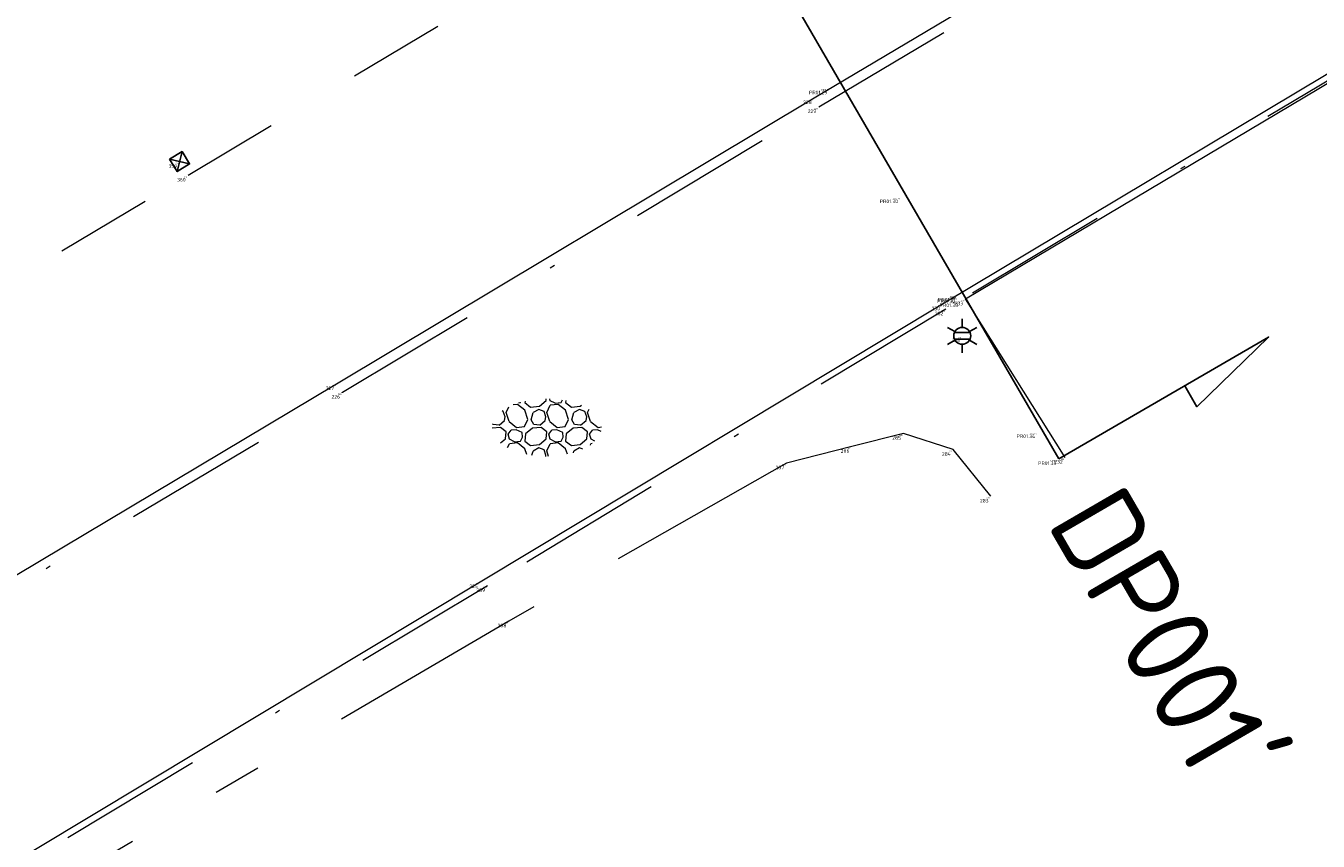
# Model space of a CAD drawing. Header units: metres. Extents: x 127882 to 128093, y 464596 to 464731.
# Tile 8 of 31: x 127927 to 127954, y 464622 to 464639. Entities that reach past the tile are written whole.
import ezdxf
from ezdxf.enums import TextEntityAlignment as Align

# ---------------------------------------------------------------- set-up
doc = ezdxf.new("R2010")
doc.units = ezdxf.units.M
for name, pattern in [('XX-DASHDOT', [10, 3, -2, 0, -2, 3]), ('XX-HART', [13, 4, -2, 1, -2, 4]), ('XX-HIDDEN', [4, 2, -2])]:
    doc.linetypes.add(name, pattern=pattern)
for name, color, linetype in [('B-ME-AL-SITUATIEMETING-S @ 1', 7, 'Continuous'), ('B-WE-AL-PROFIELLOCATIE-S', 7, 'Continuous'), ('B-WE-AL-PROFIELLOCATIE-S @ 1', 7, 'Continuous'), ('B-WE-AL-SITUATIEMETING-S @ 1', 7, 'Continuous'), ('X-XX-AL-MEETPUNT_DATA_PUNTNUMMER-T18', 7, 'Continuous')]:
    doc.layers.add(name, color=color, linetype=linetype)
for name, color, linetype, lineweight in [('B-WE-GW-TALUD_KRUIN-G', 90, 'XX-HART', 18), ('B-WE-IE-MEUBILAIR_WEGMEUBILAIR_LICHTMAST-S @ 1', 7, 'Continuous', 25), ('B-WE-IE-TERREINAFSCHEIDING_KUNSTMATIG_HEKWERK-G', 20, 'IE-TERREINAFSCHEIDING-KUNSTMATIG', 18), ('B-WE-RI-HWA_KOLK-S @ 1', 150, 'Continuous', 25), ('B-WE-VH-KANTOPSLUITING_ACHTERKANTBAND-G', 40, 'XX-DASHDOT', 18), ('B-WE-VH-KANTVERHARDING-G', 40, 'Continuous', 18), ('B-WE-VH-MATERIAALGRENS-G', 7, 'XX-HIDDEN', 18), ('B-WE-VH-VERHARDING_HALFVERHARDING-S @ 1', 252, 'Continuous', 25)]:
    doc.layers.add(name, color=color, linetype=linetype, lineweight=lineweight)
doc.styles.add('NLCS-ISO-ANNOTATIVE-T18', font='NLCS-ISO.ttf', dxfattribs={"height": 1.8})
doc.styles.add('NLCS-ISO-M1000-T18', font='NLCS-ISO.ttf', dxfattribs={"height": 1.8})
doc.linetypes.add('IE-TERREINAFSCHEIDING-KUNSTMATIG', pattern='A,4,[82,NLCS.SHX,S=0.75,R=90,X=0,Y=0],4,-2', length=10)

# ---------------------------------------------------------------- blocks, each defined once
blk = doc.blocks.new('SAL-MEETPUNT_MARKER-SO')
at = {"layer": 'X-XX-AL-MEETPUNT_DATA_PUNTNUMMER-T18', "style": 'NLCS-ISO-ANNOTATIVE-T18'}
blk.add_attdef('PUNTID', text='', height=1.5, dxfattribs=at).set_placement((-1, -2.59), align=Align.RIGHT)
blk = doc.blocks.new('B-SIE-WEG_LICHTMAST-SO')
at = {"color": 0, "linetype": 'ByBlock', "lineweight": -2}
for points in [[(0, 0.87), (0, 1.75)], [(-0.76, 0.44), (-1.52, 0.87)], [(-0.8, 0.35), (0.8, 0.35)], [(0.76, 0.44), (1.52, 0.87)], [(-0.76, -0.44), (-1.52, -0.88)], [(-0.8, -0.35), (0.8, -0.35)], [(0, -0.88), (0, -1.75)], [(0.76, -0.44), (1.52, -0.88)]]:
    blk.add_lwpolyline(points, dxfattribs=at)
blk.add_circle((0, 0), 0.875, dxfattribs=at)
at = {"color": 0, "linetype": 'ByBlock', "lineweight": -2, "style": 'NLCS-ISO-ANNOTATIVE-T18'}
blk.add_attdef('SYMBOOL', (2.5, -2.5), '', height=1.8, dxfattribs=at)
blk = doc.blocks.new('B-SRI-KOLK_STRAAT-SO')
at = {"color": 0, "flags": 128}
blk.add_lwpolyline([(-0.75, -0.75), (0.75, -0.75), (0.75, 0.75), (-0.75, 0.75)], close=True, dxfattribs=at)
for points in [[(-0.75, -0.75), (0.75, 0.75)], [(0.75, -0.75), (-0.75, 0.75)]]:
    blk.add_lwpolyline(points, dxfattribs=at)
blk = doc.blocks.new('SAL-PROFIEL_LOCATIE_RECHTS-SO')
at = {"color": 0, "linetype": 'ByBlock', "lineweight": -2}
blk.add_lwpolyline([(0, 0), (0, 5), (0.5, 3), (0, 3)], dxfattribs=at)
at = {"color": 0, "linetype": 'ByBlock', "lineweight": -2, "style": 'NLCS-ISO-ANNOTATIVE-T18'}
blk.add_attdef('PROFNUMMER', text='', height=1.8, dxfattribs=at).set_placement((1, 0), align=Align.MIDDLE_LEFT)
blk = doc.blocks.new('SVH-HALFVERHARDING_03-SO')
at = {"lineweight": 18, "flags": 128}
for points in [[(-2.24, 2.73), (-2.26, 2.57)], [(-0.77, 2.21), (-0.08, 2.8)], [(-0.08, 2.8), (-0.06, 2.97)], [(0.36, 2.76), (0.3, 2.97)], [(0.87, 2.51), (0.36, 2.76)], [(1.47, 2.57), (1.63, 2.85)], [(1.96, 2.79), (1.94, 2.57)], [(-4.36, 0.72), (-4.29, 1.11), (-4.49, 1.67), (-4.61, 1.72)], [(-4.2, 1.57), (-3.93, 2.14)], [(-3.9, 0.63), (-4.2, 1.57)], [(-3.04, 2.39), (-3.48, 2.34)], [(-2.26, 1.78), (-3.03, 2.39)], [(-2.91, 2.55), (-2.73, 2.57)], [(-2.73, 2.57), (-2.71, 2.61)], [(-2.26, 2.57), (-1.67, 2.11)], [(-1.96, 0.84), (-2.26, 1.79)], [(-1.67, 2.11), (-0.77, 2.21)], [(-1.63, 0.81), (-1.41, 1.55)], [(-0.16, 0.72), (-0.09, 1.11), (-0.29, 1.67), (-0.82, 1.87), (-1.41, 1.55)], [(0, 1.57), (0.35, 2.31)], [(0.3, 0.63), (0, 1.57)], [(1.16, 2.39), (0.35, 2.31)], [(0.87, 2.51), (1.47, 2.57)], [(1.94, 1.78), (1.17, 2.39)], [(1.94, 2.57), (2.53, 2.11)], [(2.24, 0.84), (1.94, 1.79)], [(2.53, 2.11), (3.43, 2.21)], [(2.57, 0.81), (2.79, 1.55)], [(4.04, 0.72), (4.11, 1.11), (3.91, 1.67), (3.38, 1.87), (2.79, 1.55)], [(3.43, 2.21), (3.56, 2.31)], [(4.2, 1.57), (4.35, 1.9)], [(4.5, 0.63), (4.2, 1.57)], [(-4.79, 0.02), (-5.65, -0.07)], [(-5.55, 0.3), (-5.61, 0.4)], [(-4.93, 0.24), (-5.55, 0.3)], [(-4.93, 0.24), (-4.36, 0.72)], [(-4.2, -0.43), (-4.79, 0.02)], [(-3.9, 0.63), (-3.12, 0.02)], [(-3.12, 0.02), (-2.31, 0.11)], [(-2.31, 0.11), (-1.96, 0.84)], [(-1.35, 0.3), (-1.63, 0.81)], [(-0.59, 0.02), (-1.49, -0.07)], [(-0.73, 0.24), (-1.35, 0.3)], [(-0.73, 0.24), (-0.16, 0.72)], [(0, -0.43), (-0.59, 0.02)], [(0.3, 0.63), (1.08, 0.02)], [(1.08, 0.02), (1.89, 0.11)], [(1.89, 0.11), (2.24, 0.84)], [(3.61, 0.02), (2.71, -0.07), (2.01, -0.66)], [(2.85, 0.3), (2.57, 0.81)], [(3.47, 0.24), (2.85, 0.3)], [(3.47, 0.24), (4.04, 0.72)], [(4.2, -0.43), (3.61, 0.02)], [(4.5, 0.63), (5.28, 0.02)], [(5.28, 0.02), (5.65, 0.06)], [(-4.77, -1.59), (-4.28, -1.17)], [(-4.28, -1.17), (-4.2, -0.43)], [(-4, -0.67), (-3.68, -0.28)], [(-3.84, -1.21), (-4, -0.67)], [(-3.33, -1.46), (-3.84, -1.21)], [(-3.16, -0.22), (-3.68, -0.28)], [(-2.56, -0.51), (-3.16, -0.22)], [(-2.73, -1.4), (-2.5, -0.99), (-2.56, -0.51)], [(-2.19, -0.66), (-2.26, -1.4)], [(-1.49, -0.07), (-2.19, -0.66)], [(-0.77, -1.76), (-0.08, -1.17)], [(-0.08, -1.17), (0, -0.43)], [(0.2, -0.67), (0.52, -0.28)], [(0.36, -1.21), (0.2, -0.67)], [(0.87, -1.46), (0.36, -1.21)], [(1.04, -0.22), (0.52, -0.28)], [(1.64, -0.51), (1.04, -0.22)], [(1.47, -1.4), (1.7, -0.99), (1.64, -0.51)], [(2.01, -0.66), (1.94, -1.4)], [(3.43, -1.76), (4.12, -1.17)], [(4.12, -1.17), (4.2, -0.43)], [(4.4, -0.67), (4.72, -0.28)], [(4.56, -1.21), (4.4, -0.67)], [(4.96, -1.41), (4.56, -1.21)], [(5.24, -0.22), (4.72, -0.28)], [(5.59, -0.39), (5.24, -0.22)], [(-4.05, -2.07), (-3.85, -1.66)], [(-3.04, -1.58), (-3.85, -1.66)], [(-3.33, -1.46), (-2.73, -1.4)], [(-2.26, -2.19), (-3.03, -1.58)], [(-2.26, -1.4), (-1.67, -1.86)], [(-2.07, -2.77), (-2.26, -2.18)], [(-1.67, -1.86), (-0.77, -1.76)], [(-1.54, -2.86), (-1.41, -2.42)], [(-0.11, -2.97), (-0.09, -2.86), (-0.29, -2.29), (-0.82, -2.1), (-1.41, -2.42)], [(0, -2.39), (0.35, -1.66)], [(0.18, -2.97), (0, -2.39)], [(1.16, -1.58), (0.35, -1.66)], [(0.87, -1.46), (1.47, -1.4)], [(1.94, -2.19), (1.17, -1.58)], [(1.94, -1.4), (2.53, -1.86)], [(2.13, -2.75), (1.94, -2.18)], [(2.53, -1.86), (3.43, -1.76)], [(2.74, -2.59), (2.79, -2.42)], [(3.73, -2.23), (3.38, -2.1), (2.79, -2.42)], [(4.49, -1.8), (4.55, -1.66)], [(4.69, -1.65), (4.55, -1.66)]]:
    blk.add_lwpolyline(points, dxfattribs=at)
at = {"lineweight": 18, "style": 'NLCS-ISO-M1000-T18'}
blk.add_attdef('KLEUR', text='', height=1.8, dxfattribs=at).set_placement((7.3, 0), align=Align.MIDDLE_LEFT)

msp = doc.modelspace()

# ---------------------------------------------------------------- linework, layer by layer
at = {"layer": 'B-WE-AL-PROFIELLOCATIE-S'}
msp.add_lwpolyline([(127902.415, 464709.181), (127948.586, 464629.655)], dxfattribs=at)
at = {"layer": 'B-WE-GW-TALUD_KRUIN-G'}
msp.add_polyline3d([(127947.184, 464628.884, -0.704), (127946.404, 464629.846, -0.516), (127945.378, 464630.18, -0.435), (127944.314, 464629.908, -0.506), (127942.967, 464629.568, -0.433), (127937.236, 464626.309, -0.569), (127927.156, 464620.406, -0.683), (127917.005, 464614.375, -0.706), (127907.006, 464608.088, -0.696), (127905.366, 464606.578, -0.703), (127904.249, 464605.13, -0.631), (127903.685, 464603.438, -0.705), (127904.041, 464602.021, -0.837)], dxfattribs=at)
at = {"layer": 'B-WE-IE-TERREINAFSCHEIDING_KUNSTMATIG_HEKWERK-G'}
msp.add_polyline3d([(127948.713, 464629.684, -0.41), (127946.66, 464632.953, -0.34), (127955.425, 464638.171, -0.351), (127967.381, 464645.357, -0.268), (127967.302, 464645.544, -0.21), (127959.751, 464657.92, -0.255), (127954.53, 464666.865, -0.214), (127947.948, 464678.181, -0.216), (127942.158, 464687.64, -0.117), (127936.08, 464697.594, 0.021), (127928.358, 464710.438, 0.327)], dxfattribs=at)
at = {"layer": 'B-WE-VH-KANTOPSLUITING_ACHTERKANTBAND-G'}
for points in [[(127964.322, 464648.816, -0.381), (127963.089, 464648.043, -0.356), (127961.943, 464647.264, -0.347), (127962.049, 464646.946, -0.334), (127964.14, 464643.438, -0.332), (127955.474, 464638.25, -0.346), (127946.252, 464632.745, -0.332), (127936.794, 464627.037, -0.328), (127926.664, 464620.956, -0.381), (127916.419, 464614.871, -0.453), (127906.041, 464608.665, -0.47), (127902.099, 464615.219, -0.538), (127901.656, 464619.436, -0.542), (127900.972, 464631.266, -0.402), (127900.354, 464641.731, -0.248), (127899.764, 464651.95, -0.155), (127899.181, 464662.414, -0.143)], [(127903.583, 464613.044, -0.623), (127913.703, 464619.038, -0.637), (127923.39, 464624.842, -0.592), (127933.801, 464631.027, -0.553), (127943.629, 464636.916, -0.533), (127952.704, 464642.3, -0.518), (127961.447, 464647.569, -0.517)]]:
    msp.add_polyline3d(points, dxfattribs=at)
at = {"layer": 'B-WE-VH-KANTVERHARDING-G'}
for points in [[(127899.309, 464662.472, -0.215), (127899.896, 464651.986, -0.257), (127900.491, 464641.61, -0.359), (127901.089, 464631.311, -0.516), (127901.692, 464621.063, -0.624), (127901.867, 464618.473, -0.648), (127902.216, 464615.38, -0.633), (127903.542, 464613.115, -0.619), (127903.583, 464613.044, -0.623), (127906.054, 464608.859, -0.593), (127916.079, 464614.836, -0.576), (127926.31, 464620.912, -0.486), (127936.646, 464627.119, -0.422), (127946.182, 464632.849, -0.435), (127955.295, 464638.3, -0.406), (127963.954, 464643.529, -0.377), (127963.954, 464643.529, -0.377)], [(127903.542, 464613.115, -0.619), (127913.631, 464619.243, -0.647), (127923.296, 464625.011, -0.595), (127933.681, 464631.203, -0.549), (127943.536, 464637.101, -0.52), (127952.586, 464642.473, -0.507), (127961.326, 464647.764, -0.511), (127963.954, 464643.529, -0.377)]]:
    msp.add_polyline3d(points, dxfattribs=at)
at = {"layer": 'B-WE-VH-MATERIAALGRENS-G'}
msp.add_polyline3d([(127910.375, 464623.549, -0.715), (127911.705, 464624.201, -0.729), (127921.147, 464629.84, -0.691), (127930.617, 464635.503, -0.643), (127940.037, 464641.124, -0.642), (127949.493, 464646.779, -0.645), (127955.714, 464650.507, -0.616), (127956.166, 464651.006, -0.6), (127956.258, 464651.604, -0.607), (127956.003, 464652.261, -0.6), (127951.77, 464659.274, -0.429), (127951.307, 464659.676, -0.398), (127950.796, 464659.792, -0.397), (127950.234, 464659.631, -0.406), (127943.955, 464655.897, -0.396), (127934.553, 464650.285, -0.401), (127925.045, 464644.61, -0.414), (127915.592, 464638.972, -0.433), (127909.866, 464635.562, -0.461)], dxfattribs=at)

# ---------------------------------------------------------------- block references
at = {"layer": 'B-ME-AL-SITUATIEMETING-S @ 1'}
ref = msp.add_blockref('SAL-MEETPUNT_MARKER-SO', (127943.859, 464637.301, -0.529), dxfattribs=dict(at, xscale=0.02, yscale=0.02, zscale=0.02))
ref.add_attrib('PUNTID', 'PR01.29', dxfattribs={"layer": 'X-XX-AL-MEETPUNT_DATA_PUNTNUMMER-T18', "height": 0.03, "style": 'NLCS-ISO-ANNOTATIVE-T18'}).set_placement((127943.839, 464637.25, -0.529), align=Align.RIGHT)
ref = msp.add_blockref('SAL-MEETPUNT_MARKER-SO', (127943.536, 464637.101, -0.52), dxfattribs=dict(at, xscale=0.02, yscale=0.02, zscale=0.02))
ref.add_attrib('PUNTID', '228', dxfattribs={"layer": 'X-XX-AL-MEETPUNT_DATA_PUNTNUMMER-T18', "height": 0.03, "style": 'NLCS-ISO-ANNOTATIVE-T18'}).set_placement((127943.516, 464637.049, -0.52), align=Align.RIGHT)
ref = msp.add_blockref('SAL-MEETPUNT_MARKER-SO', (127943.629, 464636.916, -0.533), dxfattribs=dict(at, xscale=0.02, yscale=0.02, zscale=0.02))
ref.add_attrib('PUNTID', '229', dxfattribs={"layer": 'X-XX-AL-MEETPUNT_DATA_PUNTNUMMER-T18', "height": 0.03, "style": 'NLCS-ISO-ANNOTATIVE-T18'}).set_placement((127943.609, 464636.864, -0.533), align=Align.RIGHT)
ref = msp.add_blockref('SAL-MEETPUNT_MARKER-SO', (127930.443, 464635.787, -0.648), dxfattribs=dict(at, xscale=0.02, yscale=0.02, zscale=0.02))
ref.add_attrib('PUNTID', '359', dxfattribs={"layer": 'X-XX-AL-MEETPUNT_DATA_PUNTNUMMER-T18', "height": 0.03, "style": 'NLCS-ISO-ANNOTATIVE-T18'}).set_placement((127930.423, 464635.735, -0.648), align=Align.RIGHT)
ref = msp.add_blockref('SAL-MEETPUNT_MARKER-SO', (127930.617, 464635.503, -0.643), dxfattribs=dict(at, xscale=0.02, yscale=0.02, zscale=0.02))
ref.add_attrib('PUNTID', '360', dxfattribs={"layer": 'X-XX-AL-MEETPUNT_DATA_PUNTNUMMER-T18', "height": 0.03, "style": 'NLCS-ISO-ANNOTATIVE-T18'}).set_placement((127930.597, 464635.451, -0.643), align=Align.RIGHT)
ref = msp.add_blockref('SAL-MEETPUNT_MARKER-SO', (127945.315, 464635.057, -0.47), dxfattribs=dict(at, xscale=0.02, yscale=0.02, zscale=0.02))
ref.add_attrib('PUNTID', 'PR01.30', dxfattribs={"layer": 'X-XX-AL-MEETPUNT_DATA_PUNTNUMMER-T18', "height": 0.03, "style": 'NLCS-ISO-ANNOTATIVE-T18'}).set_placement((127945.295, 464635.006, -0.47), align=Align.RIGHT)
ref = msp.add_blockref('SAL-MEETPUNT_MARKER-SO', (127946.5, 464632.998, -0.348), dxfattribs=dict(at, xscale=0.02, yscale=0.02, zscale=0.02))
ref.add_attrib('PUNTID', 'PR01.32', dxfattribs={"layer": 'X-XX-AL-MEETPUNT_DATA_PUNTNUMMER-T18', "height": 0.03, "style": 'NLCS-ISO-ANNOTATIVE-T18'}).set_placement((127946.48, 464632.946, -0.348), align=Align.RIGHT)
ref = msp.add_blockref('SAL-MEETPUNT_MARKER-SO', (127946.502, 464633.026, -0.452), dxfattribs=dict(at, xscale=0.02, yscale=0.02, zscale=0.02))
ref.add_attrib('PUNTID', 'PR01.31', dxfattribs={"layer": 'X-XX-AL-MEETPUNT_DATA_PUNTNUMMER-T18', "height": 0.03, "style": 'NLCS-ISO-ANNOTATIVE-T18'}).set_placement((127946.482, 464632.974, -0.452), align=Align.RIGHT)
ref = msp.add_blockref('SAL-MEETPUNT_MARKER-SO', (127946.182, 464632.849, -0.435), dxfattribs=dict(at, xscale=0.02, yscale=0.02, zscale=0.02))
ref.add_attrib('PUNTID', '230', dxfattribs={"layer": 'X-XX-AL-MEETPUNT_DATA_PUNTNUMMER-T18', "height": 0.03, "style": 'NLCS-ISO-ANNOTATIVE-T18'}).set_placement((127946.162, 464632.797, -0.435), align=Align.RIGHT)
ref = msp.add_blockref('SAL-MEETPUNT_MARKER-SO', (127946.252, 464632.745, -0.332), dxfattribs=dict(at, xscale=0.02, yscale=0.02, zscale=0.02))
ref.add_attrib('PUNTID', '282', dxfattribs={"layer": 'X-XX-AL-MEETPUNT_DATA_PUNTNUMMER-T18', "height": 0.03, "style": 'NLCS-ISO-ANNOTATIVE-T18'}).set_placement((127946.232, 464632.693, -0.332), align=Align.RIGHT)
ref = msp.add_blockref('SAL-MEETPUNT_MARKER-SO', (127946.552, 464632.915, -0.353), dxfattribs=dict(at, xscale=0.02, yscale=0.02, zscale=0.02))
ref.add_attrib('PUNTID', 'PR01.33', dxfattribs={"layer": 'X-XX-AL-MEETPUNT_DATA_PUNTNUMMER-T18', "height": 0.03, "style": 'NLCS-ISO-ANNOTATIVE-T18'}).set_placement((127946.532, 464632.863, -0.353), align=Align.RIGHT)
ref = msp.add_blockref('SAL-MEETPUNT_MARKER-SO', (127946.66, 464632.953, -0.34), dxfattribs=dict(at, xscale=0.02, yscale=0.02, zscale=0.02))
ref.add_attrib('PUNTID', '233', dxfattribs={"layer": 'X-XX-AL-MEETPUNT_DATA_PUNTNUMMER-T18', "height": 0.03, "style": 'NLCS-ISO-ANNOTATIVE-T18'}).set_placement((127946.64, 464632.901, -0.34), align=Align.RIGHT)
ref = msp.add_blockref('SAL-MEETPUNT_MARKER-SO', (127946.591, 464632.192, -0.355), dxfattribs=dict(at, xscale=0.02, yscale=0.02, zscale=0.02))
ref.add_attrib('PUNTID', '231', dxfattribs={"layer": 'X-XX-AL-MEETPUNT_DATA_PUNTNUMMER-T18', "height": 0.03, "style": 'NLCS-ISO-ANNOTATIVE-T18'}).set_placement((127946.571, 464632.14, -0.355), align=Align.RIGHT)
ref = msp.add_blockref('SAL-MEETPUNT_MARKER-SO', (127933.681, 464631.203, -0.549), dxfattribs=dict(at, xscale=0.02, yscale=0.02, zscale=0.02))
ref.add_attrib('PUNTID', '227', dxfattribs={"layer": 'X-XX-AL-MEETPUNT_DATA_PUNTNUMMER-T18', "height": 0.03, "style": 'NLCS-ISO-ANNOTATIVE-T18'}).set_placement((127933.661, 464631.151, -0.549), align=Align.RIGHT)
ref = msp.add_blockref('SAL-MEETPUNT_MARKER-SO', (127933.801, 464631.027, -0.553), dxfattribs=dict(at, xscale=0.02, yscale=0.02, zscale=0.02))
ref.add_attrib('PUNTID', '226', dxfattribs={"layer": 'X-XX-AL-MEETPUNT_DATA_PUNTNUMMER-T18', "height": 0.03, "style": 'NLCS-ISO-ANNOTATIVE-T18'}).set_placement((127933.781, 464630.975, -0.553), align=Align.RIGHT)
ref = msp.add_blockref('SAL-MEETPUNT_MARKER-SO', (127945.378, 464630.18, -0.435), dxfattribs=dict(at, xscale=0.02, yscale=0.02, zscale=0.02))
ref.add_attrib('PUNTID', '285', dxfattribs={"layer": 'X-XX-AL-MEETPUNT_DATA_PUNTNUMMER-T18', "height": 0.03, "style": 'NLCS-ISO-ANNOTATIVE-T18'}).set_placement((127945.357, 464630.128, -0.435), align=Align.RIGHT)
ref = msp.add_blockref('SAL-MEETPUNT_MARKER-SO', (127948.143, 464630.213, -0.423), dxfattribs=dict(at, xscale=0.02, yscale=0.02, zscale=0.02))
ref.add_attrib('PUNTID', 'PR01.34', dxfattribs={"layer": 'X-XX-AL-MEETPUNT_DATA_PUNTNUMMER-T18', "height": 0.03, "style": 'NLCS-ISO-ANNOTATIVE-T18'}).set_placement((127948.123, 464630.161, -0.423), align=Align.RIGHT)
ref = msp.add_blockref('SAL-MEETPUNT_MARKER-SO', (127944.314, 464629.908, -0.506), dxfattribs=dict(at, xscale=0.02, yscale=0.02, zscale=0.02))
ref.add_attrib('PUNTID', '286', dxfattribs={"layer": 'X-XX-AL-MEETPUNT_DATA_PUNTNUMMER-T18', "height": 0.03, "style": 'NLCS-ISO-ANNOTATIVE-T18'}).set_placement((127944.294, 464629.857, -0.506), align=Align.RIGHT)
ref = msp.add_blockref('SAL-MEETPUNT_MARKER-SO', (127946.404, 464629.846, -0.516), dxfattribs=dict(at, xscale=0.02, yscale=0.02, zscale=0.02))
ref.add_attrib('PUNTID', '284', dxfattribs={"layer": 'X-XX-AL-MEETPUNT_DATA_PUNTNUMMER-T18', "height": 0.03, "style": 'NLCS-ISO-ANNOTATIVE-T18'}).set_placement((127946.384, 464629.794, -0.516), align=Align.RIGHT)
ref = msp.add_blockref('SAL-MEETPUNT_MARKER-SO', (127942.967, 464629.568, -0.433), dxfattribs=dict(at, xscale=0.02, yscale=0.02, zscale=0.02))
ref.add_attrib('PUNTID', '287', dxfattribs={"layer": 'X-XX-AL-MEETPUNT_DATA_PUNTNUMMER-T18', "height": 0.03, "style": 'NLCS-ISO-ANNOTATIVE-T18'}).set_placement((127942.947, 464629.517, -0.433), align=Align.RIGHT)
ref = msp.add_blockref('SAL-MEETPUNT_MARKER-SO', (127948.586, 464629.655, -0.438), dxfattribs=dict(at, xscale=0.02, yscale=0.02, zscale=0.02))
ref.add_attrib('PUNTID', 'PR01.35', dxfattribs={"layer": 'X-XX-AL-MEETPUNT_DATA_PUNTNUMMER-T18', "height": 0.03, "style": 'NLCS-ISO-ANNOTATIVE-T18'}).set_placement((127948.566, 464629.603, -0.438), align=Align.RIGHT)
ref = msp.add_blockref('SAL-MEETPUNT_MARKER-SO', (127948.713, 464629.684, -0.41), dxfattribs=dict(at, xscale=0.02, yscale=0.02, zscale=0.02))
ref.add_attrib('PUNTID', '232', dxfattribs={"layer": 'X-XX-AL-MEETPUNT_DATA_PUNTNUMMER-T18', "height": 0.03, "style": 'NLCS-ISO-ANNOTATIVE-T18'}).set_placement((127948.693, 464629.633, -0.41), align=Align.RIGHT)
ref = msp.add_blockref('SAL-MEETPUNT_MARKER-SO', (127947.184, 464628.884, -0.704), dxfattribs=dict(at, xscale=0.02, yscale=0.02, zscale=0.02))
ref.add_attrib('PUNTID', '283', dxfattribs={"layer": 'X-XX-AL-MEETPUNT_DATA_PUNTNUMMER-T18', "height": 0.03, "style": 'NLCS-ISO-ANNOTATIVE-T18'}).set_placement((127947.164, 464628.833, -0.704), align=Align.RIGHT)
ref = msp.add_blockref('SAL-MEETPUNT_MARKER-SO', (127936.646, 464627.119, -0.422), dxfattribs=dict(at, xscale=0.02, yscale=0.02, zscale=0.02))
ref.add_attrib('PUNTID', '225', dxfattribs={"layer": 'X-XX-AL-MEETPUNT_DATA_PUNTNUMMER-T18', "height": 0.03, "style": 'NLCS-ISO-ANNOTATIVE-T18'}).set_placement((127936.626, 464627.067, -0.422), align=Align.RIGHT)
ref = msp.add_blockref('SAL-MEETPUNT_MARKER-SO', (127936.794, 464627.037, -0.328), dxfattribs=dict(at, xscale=0.02, yscale=0.02, zscale=0.02))
ref.add_attrib('PUNTID', '289', dxfattribs={"layer": 'X-XX-AL-MEETPUNT_DATA_PUNTNUMMER-T18', "height": 0.03, "style": 'NLCS-ISO-ANNOTATIVE-T18'}).set_placement((127936.774, 464626.986, -0.328), align=Align.RIGHT)
ref = msp.add_blockref('SAL-MEETPUNT_MARKER-SO', (127937.236, 464626.309, -0.569), dxfattribs=dict(at, xscale=0.02, yscale=0.02, zscale=0.02))
ref.add_attrib('PUNTID', '288', dxfattribs={"layer": 'X-XX-AL-MEETPUNT_DATA_PUNTNUMMER-T18', "height": 0.03, "style": 'NLCS-ISO-ANNOTATIVE-T18'}).set_placement((127937.216, 464626.258, -0.569), align=Align.RIGHT)
at = {"layer": 'B-WE-AL-PROFIELLOCATIE-S @ 1', "rotation": 300.1382499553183}
msp.add_blockref('SAL-PROFIEL_LOCATIE_RECHTS-SO', (127948.586, 464629.655), dxfattribs=at).add_auto_attribs({'PROFNUMMER': "DP001'"})
at = {"layer": 'B-WE-AL-SITUATIEMETING-S @ 1'}
ref = msp.add_blockref('SAL-MEETPUNT_MARKER-SO', (127943.859, 464637.301, -0.529), dxfattribs=dict(at, xscale=0.05, yscale=0.05, zscale=0.05))
ref.add_attrib('PUNTID', 'PR01.29', dxfattribs={"layer": 'X-XX-AL-MEETPUNT_DATA_PUNTNUMMER-T18', "height": 0.075, "style": 'NLCS-ISO-ANNOTATIVE-T18'}).set_placement((127943.809, 464637.172, -0.529), align=Align.RIGHT)
ref = msp.add_blockref('SAL-MEETPUNT_MARKER-SO', (127943.536, 464637.101, -0.52), dxfattribs=dict(at, xscale=0.05, yscale=0.05, zscale=0.05))
ref.add_attrib('PUNTID', '228', dxfattribs={"layer": 'X-XX-AL-MEETPUNT_DATA_PUNTNUMMER-T18', "height": 0.075, "style": 'NLCS-ISO-ANNOTATIVE-T18'}).set_placement((127943.486, 464636.972, -0.52), align=Align.RIGHT)
ref = msp.add_blockref('SAL-MEETPUNT_MARKER-SO', (127943.629, 464636.916, -0.533), dxfattribs=dict(at, xscale=0.05, yscale=0.05, zscale=0.05))
ref.add_attrib('PUNTID', '229', dxfattribs={"layer": 'X-XX-AL-MEETPUNT_DATA_PUNTNUMMER-T18', "height": 0.075, "style": 'NLCS-ISO-ANNOTATIVE-T18'}).set_placement((127943.579, 464636.787, -0.533), align=Align.RIGHT)
ref = msp.add_blockref('SAL-MEETPUNT_MARKER-SO', (127930.443, 464635.787, -0.648), dxfattribs=dict(at, xscale=0.05, yscale=0.05, zscale=0.05))
ref.add_attrib('PUNTID', '359', dxfattribs={"layer": 'X-XX-AL-MEETPUNT_DATA_PUNTNUMMER-T18', "height": 0.075, "style": 'NLCS-ISO-ANNOTATIVE-T18'}).set_placement((127930.393, 464635.657, -0.648), align=Align.RIGHT)
ref = msp.add_blockref('SAL-MEETPUNT_MARKER-SO', (127930.617, 464635.503, -0.643), dxfattribs=dict(at, xscale=0.05, yscale=0.05, zscale=0.05))
ref.add_attrib('PUNTID', '360', dxfattribs={"layer": 'X-XX-AL-MEETPUNT_DATA_PUNTNUMMER-T18', "height": 0.075, "style": 'NLCS-ISO-ANNOTATIVE-T18'}).set_placement((127930.567, 464635.374, -0.643), align=Align.RIGHT)
ref = msp.add_blockref('SAL-MEETPUNT_MARKER-SO', (127945.315, 464635.057, -0.47), dxfattribs=dict(at, xscale=0.05, yscale=0.05, zscale=0.05))
ref.add_attrib('PUNTID', 'PR01.30', dxfattribs={"layer": 'X-XX-AL-MEETPUNT_DATA_PUNTNUMMER-T18', "height": 0.075, "style": 'NLCS-ISO-ANNOTATIVE-T18'}).set_placement((127945.265, 464634.928, -0.47), align=Align.RIGHT)
ref = msp.add_blockref('SAL-MEETPUNT_MARKER-SO', (127946.502, 464633.026, -0.452), dxfattribs=dict(at, xscale=0.05, yscale=0.05, zscale=0.05))
ref.add_attrib('PUNTID', 'PR01.31', dxfattribs={"layer": 'X-XX-AL-MEETPUNT_DATA_PUNTNUMMER-T18', "height": 0.075, "style": 'NLCS-ISO-ANNOTATIVE-T18'}).set_placement((127946.452, 464632.897, -0.452), align=Align.RIGHT)
ref = msp.add_blockref('SAL-MEETPUNT_MARKER-SO', (127946.182, 464632.849, -0.435), dxfattribs=dict(at, xscale=0.05, yscale=0.05, zscale=0.05))
ref.add_attrib('PUNTID', '230', dxfattribs={"layer": 'X-XX-AL-MEETPUNT_DATA_PUNTNUMMER-T18', "height": 0.075, "style": 'NLCS-ISO-ANNOTATIVE-T18'}).set_placement((127946.132, 464632.719, -0.435), align=Align.RIGHT)
ref = msp.add_blockref('SAL-MEETPUNT_MARKER-SO', (127946.5, 464632.998, -0.348), dxfattribs=dict(at, xscale=0.05, yscale=0.05, zscale=0.05))
ref.add_attrib('PUNTID', 'PR01.32', dxfattribs={"layer": 'X-XX-AL-MEETPUNT_DATA_PUNTNUMMER-T18', "height": 0.075, "style": 'NLCS-ISO-ANNOTATIVE-T18'}).set_placement((127946.45, 464632.868, -0.348), align=Align.RIGHT)
ref = msp.add_blockref('SAL-MEETPUNT_MARKER-SO', (127946.552, 464632.915, -0.353), dxfattribs=dict(at, xscale=0.05, yscale=0.05, zscale=0.05))
ref.add_attrib('PUNTID', 'PR01.33', dxfattribs={"layer": 'X-XX-AL-MEETPUNT_DATA_PUNTNUMMER-T18', "height": 0.075, "style": 'NLCS-ISO-ANNOTATIVE-T18'}).set_placement((127946.502, 464632.785, -0.353), align=Align.RIGHT)
ref = msp.add_blockref('SAL-MEETPUNT_MARKER-SO', (127946.66, 464632.953, -0.34), dxfattribs=dict(at, xscale=0.05, yscale=0.05, zscale=0.05))
ref.add_attrib('PUNTID', '233', dxfattribs={"layer": 'X-XX-AL-MEETPUNT_DATA_PUNTNUMMER-T18', "height": 0.075, "style": 'NLCS-ISO-ANNOTATIVE-T18'}).set_placement((127946.61, 464632.823, -0.34), align=Align.RIGHT)
ref = msp.add_blockref('SAL-MEETPUNT_MARKER-SO', (127946.252, 464632.745, -0.332), dxfattribs=dict(at, xscale=0.05, yscale=0.05, zscale=0.05))
ref.add_attrib('PUNTID', '282', dxfattribs={"layer": 'X-XX-AL-MEETPUNT_DATA_PUNTNUMMER-T18', "height": 0.075, "style": 'NLCS-ISO-ANNOTATIVE-T18'}).set_placement((127946.202, 464632.615, -0.332), align=Align.RIGHT)
ref = msp.add_blockref('SAL-MEETPUNT_MARKER-SO', (127946.591, 464632.192, -0.355), dxfattribs=dict(at, xscale=0.05, yscale=0.05, zscale=0.05))
ref.add_attrib('PUNTID', '231', dxfattribs={"layer": 'X-XX-AL-MEETPUNT_DATA_PUNTNUMMER-T18', "height": 0.075, "style": 'NLCS-ISO-ANNOTATIVE-T18'}).set_placement((127946.541, 464632.062, -0.355), align=Align.RIGHT)
ref = msp.add_blockref('SAL-MEETPUNT_MARKER-SO', (127933.681, 464631.203, -0.549), dxfattribs=dict(at, xscale=0.05, yscale=0.05, zscale=0.05))
ref.add_attrib('PUNTID', '227', dxfattribs={"layer": 'X-XX-AL-MEETPUNT_DATA_PUNTNUMMER-T18', "height": 0.075, "style": 'NLCS-ISO-ANNOTATIVE-T18'}).set_placement((127933.631, 464631.074, -0.549), align=Align.RIGHT)
ref = msp.add_blockref('SAL-MEETPUNT_MARKER-SO', (127933.801, 464631.027, -0.553), dxfattribs=dict(at, xscale=0.05, yscale=0.05, zscale=0.05))
ref.add_attrib('PUNTID', '226', dxfattribs={"layer": 'X-XX-AL-MEETPUNT_DATA_PUNTNUMMER-T18', "height": 0.075, "style": 'NLCS-ISO-ANNOTATIVE-T18'}).set_placement((127933.751, 464630.898, -0.553), align=Align.RIGHT)
ref = msp.add_blockref('SAL-MEETPUNT_MARKER-SO', (127945.378, 464630.18, -0.435), dxfattribs=dict(at, xscale=0.05, yscale=0.05, zscale=0.05))
ref.add_attrib('PUNTID', '285', dxfattribs={"layer": 'X-XX-AL-MEETPUNT_DATA_PUNTNUMMER-T18', "height": 0.075, "style": 'NLCS-ISO-ANNOTATIVE-T18'}).set_placement((127945.327, 464630.05, -0.435), align=Align.RIGHT)
ref = msp.add_blockref('SAL-MEETPUNT_MARKER-SO', (127948.143, 464630.213, -0.423), dxfattribs=dict(at, xscale=0.05, yscale=0.05, zscale=0.05))
ref.add_attrib('PUNTID', 'PR01.34', dxfattribs={"layer": 'X-XX-AL-MEETPUNT_DATA_PUNTNUMMER-T18', "height": 0.075, "style": 'NLCS-ISO-ANNOTATIVE-T18'}).set_placement((127948.093, 464630.084, -0.423), align=Align.RIGHT)
ref = msp.add_blockref('SAL-MEETPUNT_MARKER-SO', (127944.314, 464629.908, -0.506), dxfattribs=dict(at, xscale=0.05, yscale=0.05, zscale=0.05))
ref.add_attrib('PUNTID', '286', dxfattribs={"layer": 'X-XX-AL-MEETPUNT_DATA_PUNTNUMMER-T18', "height": 0.075, "style": 'NLCS-ISO-ANNOTATIVE-T18'}).set_placement((127944.264, 464629.779, -0.506), align=Align.RIGHT)
ref = msp.add_blockref('SAL-MEETPUNT_MARKER-SO', (127946.404, 464629.846, -0.516), dxfattribs=dict(at, xscale=0.05, yscale=0.05, zscale=0.05))
ref.add_attrib('PUNTID', '284', dxfattribs={"layer": 'X-XX-AL-MEETPUNT_DATA_PUNTNUMMER-T18', "height": 0.075, "style": 'NLCS-ISO-ANNOTATIVE-T18'}).set_placement((127946.354, 464629.717, -0.516), align=Align.RIGHT)
ref = msp.add_blockref('SAL-MEETPUNT_MARKER-SO', (127942.967, 464629.568, -0.433), dxfattribs=dict(at, xscale=0.05, yscale=0.05, zscale=0.05))
ref.add_attrib('PUNTID', '287', dxfattribs={"layer": 'X-XX-AL-MEETPUNT_DATA_PUNTNUMMER-T18', "height": 0.075, "style": 'NLCS-ISO-ANNOTATIVE-T18'}).set_placement((127942.917, 464629.439, -0.433), align=Align.RIGHT)
ref = msp.add_blockref('SAL-MEETPUNT_MARKER-SO', (127948.586, 464629.655, -0.438), dxfattribs=dict(at, xscale=0.05, yscale=0.05, zscale=0.05))
ref.add_attrib('PUNTID', 'PR01.35', dxfattribs={"layer": 'X-XX-AL-MEETPUNT_DATA_PUNTNUMMER-T18', "height": 0.075, "style": 'NLCS-ISO-ANNOTATIVE-T18'}).set_placement((127948.536, 464629.526, -0.438), align=Align.RIGHT)
ref = msp.add_blockref('SAL-MEETPUNT_MARKER-SO', (127948.713, 464629.684, -0.41), dxfattribs=dict(at, xscale=0.05, yscale=0.05, zscale=0.05))
ref.add_attrib('PUNTID', '232', dxfattribs={"layer": 'X-XX-AL-MEETPUNT_DATA_PUNTNUMMER-T18', "height": 0.075, "style": 'NLCS-ISO-ANNOTATIVE-T18'}).set_placement((127948.663, 464629.555, -0.41), align=Align.RIGHT)
ref = msp.add_blockref('SAL-MEETPUNT_MARKER-SO', (127947.184, 464628.884, -0.704), dxfattribs=dict(at, xscale=0.05, yscale=0.05, zscale=0.05))
ref.add_attrib('PUNTID', '283', dxfattribs={"layer": 'X-XX-AL-MEETPUNT_DATA_PUNTNUMMER-T18', "height": 0.075, "style": 'NLCS-ISO-ANNOTATIVE-T18'}).set_placement((127947.134, 464628.755, -0.704), align=Align.RIGHT)
ref = msp.add_blockref('SAL-MEETPUNT_MARKER-SO', (127936.646, 464627.119, -0.422), dxfattribs=dict(at, xscale=0.05, yscale=0.05, zscale=0.05))
ref.add_attrib('PUNTID', '225', dxfattribs={"layer": 'X-XX-AL-MEETPUNT_DATA_PUNTNUMMER-T18', "height": 0.075, "style": 'NLCS-ISO-ANNOTATIVE-T18'}).set_placement((127936.596, 464626.989, -0.422), align=Align.RIGHT)
ref = msp.add_blockref('SAL-MEETPUNT_MARKER-SO', (127936.794, 464627.037, -0.328), dxfattribs=dict(at, xscale=0.05, yscale=0.05, zscale=0.05))
ref.add_attrib('PUNTID', '289', dxfattribs={"layer": 'X-XX-AL-MEETPUNT_DATA_PUNTNUMMER-T18', "height": 0.075, "style": 'NLCS-ISO-ANNOTATIVE-T18'}).set_placement((127936.744, 464626.908, -0.328), align=Align.RIGHT)
ref = msp.add_blockref('SAL-MEETPUNT_MARKER-SO', (127937.236, 464626.309, -0.569), dxfattribs=dict(at, xscale=0.05, yscale=0.05, zscale=0.05))
ref.add_attrib('PUNTID', '288', dxfattribs={"layer": 'X-XX-AL-MEETPUNT_DATA_PUNTNUMMER-T18', "height": 0.075, "style": 'NLCS-ISO-ANNOTATIVE-T18'}).set_placement((127937.186, 464626.18, -0.569), align=Align.RIGHT)
at = {"layer": 'B-WE-IE-MEUBILAIR_WEGMEUBILAIR_LICHTMAST-S @ 1', "xscale": 0.2, "yscale": 0.2, "zscale": 0.2}
msp.add_blockref('B-SIE-WEG_LICHTMAST-SO', (127946.591, 464632.192, -0.355), dxfattribs=at)
at = {"layer": 'B-WE-RI-HWA_KOLK-S @ 1', "xscale": 0.2, "yscale": 0.2, "zscale": 0.2, "rotation": 301.4834318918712}
msp.add_blockref('B-SRI-KOLK_STRAAT-SO', (127930.443, 464635.787, -0.648), dxfattribs=at)
at = {"layer": 'B-WE-VH-VERHARDING_HALFVERHARDING-S @ 1', "xscale": 0.2, "yscale": 0.2, "zscale": 0.2}
msp.add_blockref('SVH-HALFVERHARDING_03-SO', (127938.02, 464630.3, -0.319), dxfattribs=at)

doc.saveas('drawing.dxf')
